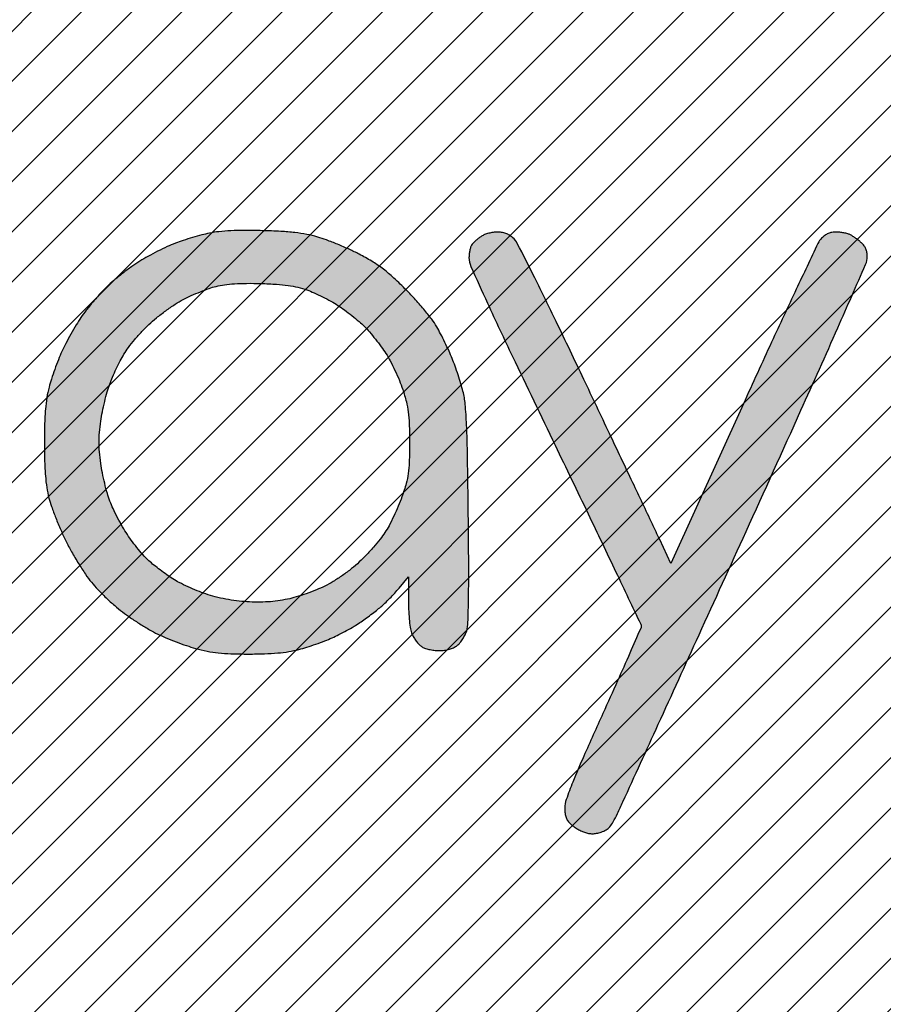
# Model space of a CAD drawing. Header units: inches. Extents: x -2078 to 109126, y -964 to 6385.
# Tile 25 of 256: x -2051 to -2042, y 1641 to 1651. Entities that reach past the tile are written whole.
import ezdxf

# ---------------------------------------------------------------- set-up
doc = ezdxf.new("R2010")
doc.units = ezdxf.units.IN
doc.header["$MEASUREMENT"] = 0
doc.layers.add('A-HATCH', color=9, linetype='Continuous')

# ---------------------------------------------------------------- blocks, each defined once
blk = doc.blocks.new('Jay Cad Logo - CAD Format')
at = {"true_color": 0x231f1f}
h = blk.add_hatch(color=250, dxfattribs=at)
h.dxf.hatch_style = 1
h.paths.add_polyline_path([(46.768, -62.638, 0.000695), (46.732, -59.39, 0.003678), (46.698, -57.614, 0.002801), (46.659, -56.443, 0.109539), (46.594, -56.193, 0.06673), (46.527, -56.097, 0.072009), (46.322, -55.928, 0.062165), (46.187, -55.867, 0.026369), (45.956, -55.81, 0.015533), (45.825, -55.789, 0.032046), (45.721, -55.783, 0.057895), (45.612, -55.795, 0.047113), (45.354, -55.882, 0.031669), (45.237, -55.944, 0.05793), (45.113, -56.041, 0.062961), (44.933, -56.262, 0.055145), (44.878, -56.379, 0.074985), (44.832, -56.624, 0.003282), (44.804, -57.545, 0.004208), (44.787, -58.725, 0.001524), (44.782, -60.465), (44.782, -64.276), (44.351, -63.792, 0.017544), (44.148, -63.58, 0.01051), (43.893, -63.342, 0.010517), (43.63, -63.116, 0.01797), (43.399, -62.94, 0.009375), (43.169, -62.783, 0.006825), (42.907, -62.616, 0.006872), (42.654, -62.466, 0.01506), (42.454, -62.358, 0.015315), (42.251, -62.264, 0.007225), (41.985, -62.155, 0.007243), (41.698, -62.047, 0.010083), (41.44, -61.96, 0.023254), (41.108, -61.872, 0.01797), (40.738, -61.807, 0.015248), (40.308, -61.76, 0.008793), (39.788, -61.728, 0.00807), (39.234, -61.712, 0.016707), (38.801, -61.722, 0.019473), (38.415, -61.759, 0.016567), (38.011, -61.826, 0.014072), (37.693, -61.9, 0.008977), (37.327, -62.003, 0.009019), (36.971, -62.117, 0.016589), (36.686, -62.224, 0.018023), (36.412, -62.35, 0.010108), (36.089, -62.521, 0.010158), (35.767, -62.709, 0.016329), (35.501, -62.883, 0.017268), (35.244, -63.077, 0.009582), (34.942, -63.332, 0.009556), (34.645, -63.603, 0.015181), (34.402, -63.847, 0.01564), (34.176, -64.104, 0.010049), (33.927, -64.419, 0.00994), (33.698, -64.734, 0.018291), (33.525, -65.003, 0.016855), (33.372, -65.281, 0.009443), (33.205, -65.626, 0.009552), (33.048, -65.986, 0.015347), (32.931, -66.296, 0.012457), (32.832, -66.608, 0.008126), (32.733, -66.974, 0.008174), (32.648, -67.333, 0.015435), (32.593, -67.626, 0.020316), (32.556, -67.949, 0.010418), (32.534, -68.354, 0.009956), (32.529, -68.797, 0.010308), (32.542, -69.234, 0.011133), (32.574, -69.678, 0.011698), (32.625, -70.114, 0.012432), (32.691, -70.511, 0.021585), (32.769, -70.837, 0.014795), (32.859, -71.12, 0.008741), (32.981, -71.453, 0.008742), (33.116, -71.782, 0.014813), (33.241, -72.051, 0.008236), (33.373, -72.304, 0.006056), (33.528, -72.58, 0.006121), (33.68, -72.837, 0.01354), (33.804, -73.029, 0.01334), (33.934, -73.209, 0.006858), (34.107, -73.427, 0.006829), (34.291, -73.647, 0.010237), (34.457, -73.834, 0.017279), (34.641, -74.018, 0.009452), (34.878, -74.231, 0.00941), (35.127, -74.439, 0.01479), (35.349, -74.606, 0.01121), (35.581, -74.763, 0.007125), (35.861, -74.938, 0.006984), (36.135, -75.098, 0.012833), (36.367, -75.222, 0.011286), (36.6, -75.333, 0.006818), (36.882, -75.453, 0.006827), (37.164, -75.566, 0.011891), (37.402, -75.65, 0.021136), (37.662, -75.723, 0.008629), (38.019, -75.802, 0.008565), (38.408, -75.873, 0.010817), (38.769, -75.925, 0.011436), (39.219, -75.969, 0.017656), (39.61, -75.984, 0.017728), (40, -75.972, 0.011646), (40.447, -75.932, 0.011068), (40.809, -75.882, 0.008142), (41.209, -75.812, 0.008226), (41.585, -75.733, 0.018104), (41.869, -75.658, 0.017211), (42.138, -75.566, 0.009027), (42.467, -75.434, 0.008986), (42.801, -75.285, 0.013617), (43.084, -75.144, 0.013856), (43.363, -74.985, 0.008407), (43.685, -74.781, 0.008419), (43.998, -74.569, 0.014667), (44.249, -74.381, 0.019903), (44.489, -74.174, 0.010909), (44.766, -73.903, 0.010858), (45.036, -73.615, 0.017015), (45.254, -73.355, 0.016813), (45.457, -73.077, 0.009948), (45.681, -72.733, 0.009947), (45.892, -72.379, 0.016815), (46.052, -72.074, 0.011338), (46.188, -71.776, 0.008644), (46.324, -71.442, 0.008735), (46.44, -71.126, 0.020189), (46.514, -70.883, 0.014176), (46.571, -70.635, 0.006056), (46.633, -70.301, 0.005989), (46.692, -69.943, 0.007835), (46.736, -69.614, 0.025976), (46.776, -69.012, 0.002407), (46.79, -67.518, 0.002514), (46.789, -65.469, 0.000976)])
h.paths.add_polyline_path([(44.016, -65.823, -0.030986), (44.161, -66.061, -0.015418), (44.276, -66.298, -0.008664), (44.402, -66.593, -0.008582), (44.519, -66.894, -0.013862), (44.607, -67.155, -0.020272), (44.679, -67.432, -0.010451), (44.748, -67.783, -0.010371), (44.805, -68.148, -0.01544), (44.838, -68.469, -0.014732), (44.853, -68.845, -0.018347), (44.845, -69.194, -0.018341), (44.81, -69.542, -0.01472), (44.749, -69.913, -0.019458), (44.67, -70.248, -0.013592), (44.555, -70.62, -0.01344), (44.421, -70.985, -0.018482), (44.279, -71.306, -0.020274), (44.115, -71.609, -0.013925), (43.907, -71.94, -0.014001), (43.683, -72.254, -0.022356), (43.473, -72.508, -0.022165), (43.247, -72.737, -0.013065), (42.958, -72.99, -0.013057), (42.656, -73.229, -0.021732), (42.388, -73.411, -0.016745), (42.112, -73.57, -0.010952), (41.785, -73.734, -0.011129), (41.457, -73.882, -0.020886), (41.187, -73.983, -0.020544), (40.846, -74.079, -0.026408), (40.525, -74.138, -0.02204), (40.158, -74.169, -0.009292), (39.664, -74.18, -0.009272), (39.17, -74.172, -0.021684), (38.802, -74.144, -0.025958), (38.481, -74.088, -0.020572), (38.141, -73.995, -0.017935), (37.875, -73.9, -0.010505), (37.563, -73.769, -0.010498), (37.257, -73.624, -0.017537), (37.006, -73.488, -0.02213), (36.761, -73.328, -0.011669), (36.468, -73.108, -0.011474), (36.181, -72.871, -0.017345), (35.942, -72.649, -0.020507), (35.697, -72.384, -0.018465), (35.466, -72.092, -0.018378), (35.256, -71.782, -0.019839), (35.075, -71.464, -0.013392), (34.932, -71.169, -0.00959), (34.787, -70.834, -0.009759), (34.661, -70.507, -0.020567), (34.58, -70.249, -0.024089), (34.514, -69.953, -0.016867), (34.468, -69.614, -0.015108), (34.441, -69.234, -0.011045), (34.432, -68.811, -0.011403), (34.443, -68.397, -0.013866), (34.472, -68.01, -0.015171), (34.519, -67.664, -0.024336), (34.582, -67.372, -0.020693), (34.662, -67.115, -0.009967), (34.786, -66.792, -0.009814), (34.927, -66.46, -0.013869), (35.068, -66.17, -0.020393), (35.261, -65.832, -0.024465), (35.471, -65.532, -0.023067), (35.72, -65.239, -0.0151), (36.031, -64.925, -0.016246), (36.331, -64.659, -0.015751), (36.649, -64.41, -0.016448), (36.965, -64.194, -0.02487), (37.254, -64.03, -0.014088), (37.518, -63.906, -0.010263), (37.818, -63.783, -0.010404), (38.107, -63.678, -0.022414), (38.334, -63.612, -0.025542), (38.576, -63.567, -0.009939), (38.913, -63.527, -0.009806), (39.28, -63.499, -0.012004), (39.625, -63.488, -0.013208), (39.98, -63.494, -0.012004), (40.346, -63.519, -0.012473), (40.681, -63.559, -0.026737), (40.936, -63.609, -0.020186), (41.174, -63.68, -0.009319), (41.477, -63.79, -0.009212), (41.793, -63.918, -0.012637), (42.071, -64.045, -0.021797), (42.395, -64.222, -0.023914), (42.694, -64.421, -0.022417), (42.987, -64.659, -0.015421), (43.298, -64.953, -0.016755), (43.548, -65.222, -0.013408), (43.798, -65.527, -0.013681)], flags=16)
h.paths.add_polyline_path([(31.371, -69.154, 0.007291), (31.342, -68.065, 0.014644), (31.294, -67.401, 0.042529), (31.21, -66.949, 0.01642), (31.128, -66.688, 0.007373), (31.004, -66.35, 0.007286), (30.863, -65.996, 0.009838), (30.724, -65.681, 0.016752), (30.563, -65.361, 0.0102), (30.353, -64.995, 0.010218), (30.129, -64.64, 0.017768), (29.927, -64.356, 0.012685), (29.721, -64.1, 0.009889), (29.484, -63.832, 0.010021), (29.254, -63.592, 0.023849), (29.071, -63.425, 0.008396), (28.886, -63.278, 0.004471), (28.658, -63.104, 0.004557), (28.416, -62.927, 0.007067), (28.207, -62.782, 0.021007), (27.978, -62.642, 0.010253), (27.677, -62.481, 0.010188), (27.355, -62.327, 0.014519), (27.064, -62.204, 0.012886), (26.761, -62.096, 0.00834), (26.405, -61.985, 0.008333), (26.054, -61.889, 0.015579), (25.766, -61.824, 0.020331), (25.463, -61.779, 0.00899), (25.059, -61.742, 0.008882), (24.629, -61.719, 0.011821), (24.238, -61.714, 0.006111), (23.864, -61.723, 0.005891), (23.484, -61.741, 0.00582), (23.151, -61.764, 0.029906), (22.855, -61.805, 0.007511), (22.519, -61.88, 0.005247), (22.273, -61.94, 0.0075), (22.057, -62, 0.015809), (21.833, -62.072, 0.008464), (21.563, -62.175, 0.008493), (21.288, -62.29, 0.013125), (21.056, -62.4, 0.008719), (20.832, -62.517, 0.006003), (20.583, -62.658, 0.006052), (20.346, -62.799, 0.012266), (20.163, -62.917, 0.015349), (19.985, -63.047, 0.007048), (19.761, -63.226, 0.006974), (19.53, -63.421, 0.009567), (19.328, -63.604, 0.015578), (19.128, -63.804, 0.009096), (18.899, -64.057, 0.00909), (18.68, -64.318, 0.015206), (18.506, -64.546, 0.015027), (18.343, -64.788, 0.008257), (18.159, -65.094, 0.008225), (17.981, -65.411, 0.013016), (17.841, -65.688, 0.014344), (17.714, -65.977, 0.008404), (17.578, -66.33, 0.0084), (17.453, -66.687, 0.014129), (17.362, -66.992, 0.018937), (17.272, -67.389, 0.022169), (17.218, -67.771, 0.017534), (17.19, -68.223, 0.006733), (17.181, -68.855, 0.006773), (17.19, -69.478, 0.017016), (17.218, -69.933, 0.021367), (17.271, -70.319, 0.019053), (17.359, -70.714, 0.020793), (17.458, -71.035, 0.009346), (17.613, -71.448, 0.009234), (17.793, -71.878, 0.012421), (17.972, -72.261, 0.013478), (18.211, -72.707, 0.020496), (18.444, -73.079, 0.021327), (18.699, -73.42, 0.016489), (19.004, -73.769, 0.012316), (19.267, -74.037, 0.00974), (19.564, -74.315, 0.009847), (19.85, -74.561, 0.023998), (20.072, -74.728, 0.010596), (20.292, -74.87, 0.005975), (20.564, -75.034, 0.005963), (20.842, -75.192, 0.009718), (21.082, -75.319, 0.017297), (21.334, -75.436, 0.009407), (21.652, -75.562, 0.009363), (21.98, -75.678, 0.014655), (22.267, -75.765, 0.020095), (22.643, -75.851, 0.021571), (23.016, -75.904, 0.017241), (23.457, -75.932, 0.007133), (24.055, -75.94, 0.007133), (24.653, -75.932, 0.017241), (25.094, -75.904, 0.021571), (25.467, -75.851, 0.020107), (25.844, -75.765, 0.014458), (26.13, -75.679, 0.009251), (26.458, -75.562, 0.009294), (26.776, -75.437, 0.017112), (27.028, -75.321, 0.012525), (27.272, -75.191, 0.006956), (27.557, -75.024, 0.007136), (27.848, -74.843, 0.011439), (28.086, -74.682, 0.018466), (28.316, -74.506, 0.010769), (28.58, -74.278, 0.010758), (28.834, -74.039, 0.017872), (29.036, -73.825), (29.467, -73.337), (29.468, -74.242, 0.009584), (29.476, -74.615, 0.012704), (29.498, -74.953, 0.012176), (29.53, -75.23, 0.072213), (29.57, -75.37, 0.055462), (29.628, -75.466, 0.063358), (29.808, -75.65, 0.04787), (29.905, -75.712, 0.046251), (30.019, -75.758, 0.022221), (30.172, -75.797, 0.02182), (30.337, -75.824, 0.029065), (30.489, -75.832, 0.03537), (30.682, -75.819, 0.071508), (30.829, -75.776, 0.064888), (30.966, -75.691, 0.024815), (31.133, -75.539), (31.426, -75.246), (31.394, -71.373, 0.001055)])
h.paths.add_polyline_path([(19.161, -69.976, -0.020188), (19.113, -69.602, -0.010884), (19.082, -69.136, -0.010279), (19.072, -68.681, -0.01713), (19.084, -68.298, -0.019284), (19.12, -67.949, -0.019027), (19.183, -67.606, -0.018059), (19.257, -67.322, -0.010679), (19.365, -66.988, -0.010678), (19.486, -66.66, -0.018005), (19.604, -66.391, -0.015453), (19.737, -66.136, -0.0102), (19.904, -65.852, -0.010334), (20.078, -65.581, -0.019648), (20.231, -65.372, -0.021468), (20.4, -65.177, -0.011306), (20.625, -64.949, -0.011226), (20.867, -64.725, -0.016979), (21.088, -64.543, -0.014192), (21.317, -64.377, -0.010203), (21.58, -64.205, -0.010362), (21.838, -64.051, -0.021923), (22.045, -63.945, -0.01296), (22.249, -63.858, -0.007734), (22.496, -63.765, -0.00774), (22.745, -63.679, -0.01328), (22.955, -63.617, -0.029144), (23.189, -63.569, -0.011064), (23.52, -63.527, -0.010911), (23.882, -63.498, -0.013107), (24.224, -63.488, -0.01373), (24.572, -63.495, -0.010474), (24.951, -63.522, -0.010614), (25.305, -63.562, -0.024466), (25.57, -63.611, -0.0222), (25.817, -63.681, -0.011751), (26.121, -63.79, -0.011575), (26.424, -63.915, -0.017508), (26.683, -64.04, -0.020574), (26.939, -64.188, -0.01176), (27.237, -64.387, -0.011662), (27.527, -64.601, -0.01895), (27.762, -64.798, -0.01724), (27.979, -65.009, -0.011436), (28.214, -65.264, -0.011518), (28.431, -65.524, -0.021919), (28.591, -65.743, -0.022165), (28.733, -65.978, -0.011151), (28.892, -66.287, -0.011007), (29.042, -66.612, -0.016033), (29.159, -66.907, -0.017193), (29.282, -67.291, -0.025052), (29.362, -67.637, -0.022155), (29.413, -68.02, -0.010093), (29.447, -68.523, -0.009416), (29.461, -69.01, -0.018164), (29.451, -69.4, -0.020829), (29.414, -69.75, -0.018203), (29.347, -70.113, -0.021214), (29.268, -70.41, -0.011384), (29.146, -70.77, -0.011315), (29.004, -71.133, -0.01738), (28.864, -71.439, -0.019617), (28.678, -71.777, -0.021091), (28.47, -72.091, -0.020644), (28.232, -72.393, -0.017257), (27.956, -72.693, -0.016727), (27.647, -72.986, -0.024651), (27.354, -73.221, -0.024841), (27.042, -73.424, -0.017358), (26.672, -73.622, -0.016645), (26.353, -73.767, -0.011448), (25.982, -73.91, -0.011551), (25.618, -74.032, -0.022971), (25.324, -74.108, -0.017791), (24.998, -74.165, -0.01783), (24.669, -74.198, -0.017301), (24.329, -74.209, -0.014735), (23.97, -74.197, -0.015696), (23.655, -74.167, -0.010904), (23.301, -74.114, -0.01101), (22.963, -74.049, -0.022223), (22.7, -73.979, -0.020265), (22.45, -73.89, -0.011238), (22.153, -73.762, -0.011193), (21.857, -73.619, -0.017702), (21.611, -73.482, -0.019756), (21.37, -73.323, -0.011134), (21.091, -73.113, -0.0111), (20.818, -72.888, -0.017837), (20.597, -72.683, -0.016207), (20.394, -72.468, -0.011148), (20.179, -72.213, -0.01132), (19.982, -71.956, -0.022549), (19.84, -71.744, -0.018536), (19.717, -71.521, -0.009404), (19.578, -71.233, -0.009329), (19.445, -70.929, -0.013743), (19.341, -70.658, -0.019816), (19.234, -70.313, -0.022841)], flags=16)
h.paths.add_polyline_path([(-8.431, -62.611, -0.103461), (-8.486, -62.874, -0.000711), (-9.419, -64.997, -0.0022), (-10.656, -67.77, -0.000724), (-12.5, -71.839, -0.000088), (-14.075, -75.3, -0.000134), (-15.446, -78.309, -0.000045), (-16.631, -80.907, -0.00373), (-16.816, -81.304, -0.019268), (-17.012, -81.663, -0.128725), (-17.196, -81.85, -0.055034), (-17.361, -81.925, -0.032918), (-17.534, -81.969, -0.095311), (-17.783, -81.968, -0.061467), (-18.026, -81.889, -0.02227), (-18.173, -81.81, -0.019766), (-18.296, -81.73, -0.034363), (-18.389, -81.653, -0.052777), (-18.48, -81.548, -0.064282), (-18.54, -81.433, -0.056718), (-18.573, -81.295, -0.030606), (-18.583, -81.12, -0.084746), (-18.534, -80.832, -0.011168), (-18.315, -80.249, -0.008501), (-17.945, -79.375, -0.002054), (-17.303, -77.942, 0.001066), (-16.812, -76.85, 0.001704), (-16.398, -75.917, 0.000305), (-16.036, -75.091, 0.095633), (-16.02, -75.021, 0.119181), (-16.035, -74.95, 0.000084), (-16.867, -73.197, 0.000983), (-17.8, -71.244, 0.000601), (-18.908, -68.942, -0.000933), (-20.34, -65.962, -0.003959), (-21.174, -64.181, -0.002828), (-21.735, -62.94, -0.105112), (-21.798, -62.642, -0.030067), (-21.79, -62.512, -0.028422), (-21.767, -62.382, -0.045815), (-21.709, -62.21, -0.026148), (-21.556, -62.065, -0.024087), (-21.389, -61.936, -0.060184), (-21.275, -61.875, -0.049669), (-21.028, -61.806, -0.07984), (-20.74, -61.796, -0.056942), (-20.564, -61.837, -0.046837), (-20.436, -61.897, -0.047889), (-20.323, -61.979, -0.094509), (-20.176, -62.169, -0.001686), (-19.593, -63.324, -0.003685), (-18.872, -64.792, -0.00164), (-17.941, -66.738, -0.000063), (-17.089, -68.537, -0.000083), (-16.301, -70.2, -0.000061), (-15.645, -71.587, -0.000772), (-15.398, -72.11), (-15.021, -72.914), (-12.59, -67.555, -0.001497), (-11.644, -65.486, -0.002334), (-10.815, -63.71, -0.00065), (-10.085, -62.169, -0.080794), (-9.963, -61.992, -0.059489), (-9.829, -61.883, -0.094102), (-9.616, -61.801, -0.044292), (-9.474, -61.789, -0.027728), (-9.349, -61.796, -0.021466), (-9.213, -61.817, -0.03581), (-9.011, -61.872, -0.033366), (-8.73, -62.062, -0.022377), (-8.618, -62.156, -0.153306), (-8.45, -62.446, -0.05528)])
h.paths.add_polyline_path([(-21.848, -69.328, 0.006727), (-21.88, -68.25, 0.011414), (-21.925, -67.563, 0.040956), (-22, -67.13, 0.010654), (-22.07, -66.883, 0.005919), (-22.164, -66.585, 0.005902), (-22.267, -66.286, 0.009483), (-22.362, -66.034, 0.011211), (-22.469, -65.784, 0.006673), (-22.606, -65.491, 0.006676), (-22.751, -65.202, 0.011454), (-22.881, -64.966, 0.03184), (-23.047, -64.717, 0.010986), (-23.316, -64.38, 0.010864), (-23.631, -64.019, 0.012392), (-23.947, -63.689, 0.010705), (-24.37, -63.287, 0.023162), (-24.716, -63, 0.025799), (-25.062, -62.766, 0.017012), (-25.482, -62.531, 0.012296), (-25.82, -62.367, 0.008787), (-26.207, -62.2, 0.00888), (-26.581, -62.053, 0.018738), (-26.877, -61.956, 0.021996), (-27.246, -61.867, 0.019412), (-27.638, -61.806, 0.015352), (-28.109, -61.767, 0.006739), (-28.735, -61.742, 0.006761), (-29.314, -61.734, 0.011624), (-29.796, -61.746, 0.013922), (-30.194, -61.776, 0.026363), (-30.512, -61.825, 0.013204), (-30.765, -61.886, 0.007095), (-31.074, -61.973, 0.00706), (-31.387, -62.071, 0.010988), (-31.653, -62.165, 0.016876), (-31.923, -62.278, 0.00905), (-32.247, -62.433, 0.009045), (-32.574, -62.605, 0.013979), (-32.849, -62.766, 0.016436), (-33.117, -62.945, 0.009864), (-33.424, -63.175, 0.009873), (-33.72, -63.415, 0.016943), (-33.956, -63.629, 0.015382), (-34.174, -63.854, 0.009593), (-34.417, -64.131, 0.009623), (-34.646, -64.413, 0.017196), (-34.822, -64.655, 0.013137), (-34.981, -64.905, 0.007642), (-35.16, -65.213, 0.007638), (-35.33, -65.527, 0.01278), (-35.462, -65.797, 0.012728), (-35.579, -66.071, 0.007964), (-35.702, -66.397, 0.007992), (-35.813, -66.722, 0.014404), (-35.893, -66.992, 0.024114), (-35.967, -67.344, 0.019236), (-36.015, -67.73, 0.014725), (-36.04, -68.207, 0.006107), (-36.048, -68.853, 0.006221), (-36.04, -69.491, 0.01413), (-36.015, -69.972, 0.018191), (-35.968, -70.364, 0.024214), (-35.896, -70.714, 0.022275), (-35.809, -71, 0.009092), (-35.667, -71.381, 0.008976), (-35.498, -71.785, 0.011324), (-35.328, -72.152, 0.014012), (-35.136, -72.516, 0.01021), (-34.903, -72.91, 0.010328), (-34.667, -73.274, 0.022249), (-34.467, -73.542, 0.019305), (-34.254, -73.783, 0.010947), (-33.98, -74.058, 0.010918), (-33.69, -74.324, 0.017642), (-33.432, -74.536, 0.013856), (-33.162, -74.73, 0.008955), (-32.838, -74.941, 0.008932), (-32.517, -75.134, 0.01665), (-32.247, -75.278, 0.015261), (-31.971, -75.403, 0.008519), (-31.632, -75.538, 0.008639), (-31.28, -75.665, 0.013862), (-30.977, -75.759, 0.018272), (-30.585, -75.853, 0.023106), (-30.215, -75.91, 0.018852), (-29.788, -75.939, 0.007514), (-29.2, -75.949, 0.007864), (-28.656, -75.941, 0.014923), (-28.217, -75.914, 0.018045), (-27.846, -75.867, 0.023049), (-27.509, -75.796, 0.012577), (-27.244, -75.72, 0.007781), (-26.937, -75.618, 0.007803), (-26.636, -75.508, 0.013905), (-26.393, -75.406, 0.012042), (-26.163, -75.296, 0.007966), (-25.903, -75.159, 0.007984), (-25.656, -75.018, 0.015332), (-25.462, -74.895, 0.006967), (-25.285, -74.771, 0.004876), (-25.087, -74.625, 0.004868), (-24.902, -74.484, 0.010085), (-24.759, -74.368, 0.015983), (-24.623, -74.245, 0.007754), (-24.457, -74.079, 0.007681), (-24.289, -73.902, 0.010973), (-24.146, -73.739), (-23.829, -73.361), (-23.829, -74.176, 0.010876), (-23.821, -74.535, 0.015884), (-23.797, -74.849, 0.01773), (-23.76, -75.106, 0.054512), (-23.711, -75.274, 0.046143), (-23.63, -75.426, 0.047312), (-23.48, -75.621, 0.052471), (-23.396, -75.695, 0.065258), (-23.291, -75.749, 0.03012), (-23.143, -75.793, 0.028443), (-22.975, -75.823, 0.050847), (-22.679, -75.827, 0.056391), (-22.455, -75.79, 0.045951), (-22.315, -75.736, 0.05178), (-22.192, -75.659, 0.053668), (-22.101, -75.569, 0.029552), (-22.008, -75.443, 0.029118), (-21.929, -75.302, 0.041049), (-21.876, -75.167, 0.065145), (-21.832, -74.892, 0.004189), (-21.813, -74.075, 0.004728), (-21.808, -72.932, 0.001581), (-21.821, -71.26, 0.00133)])
h.paths.add_polyline_path([(-24.481, -71.642, -0.024151), (-24.621, -71.876, -0.022175), (-24.781, -72.095, -0.010669), (-25.004, -72.362, -0.010522), (-25.249, -72.631, -0.014819), (-25.479, -72.86, -0.020418), (-25.738, -73.083, -0.015032), (-26.042, -73.309, -0.01517), (-26.354, -73.513, -0.023068), (-26.638, -73.67, -0.018634), (-26.92, -73.796, -0.011567), (-27.26, -73.924, -0.011601), (-27.602, -74.035, -0.020469), (-27.889, -74.108, -0.017876), (-28.216, -74.165, -0.017759), (-28.547, -74.198, -0.017185), (-28.889, -74.209, -0.014494), (-29.252, -74.197, -0.017106), (-29.599, -74.164, -0.0148), (-29.959, -74.107, -0.01504), (-30.312, -74.028, -0.018811), (-30.633, -73.934, -0.015732), (-30.916, -73.828, -0.011128), (-31.228, -73.693, -0.011252), (-31.52, -73.551, -0.023188), (-31.74, -73.424, -0.011526), (-31.939, -73.29, -0.007593), (-32.162, -73.128, -0.007652), (-32.374, -72.963, -0.014633), (-32.538, -72.823, -0.026204), (-32.696, -72.664, -0.011123), (-32.892, -72.436, -0.01094), (-33.091, -72.182, -0.014087), (-33.262, -71.94, -0.015661), (-33.423, -71.681, -0.010404), (-33.591, -71.375, -0.010505), (-33.743, -71.07, -0.020114), (-33.849, -70.818, -0.020402), (-33.936, -70.557, -0.010169), (-34.025, -70.22, -0.010077), (-34.103, -69.866, -0.014616), (-34.156, -69.551, -0.012942), (-34.201, -69.162, -0.022189), (-34.215, -68.836, -0.022405), (-34.2, -68.512, -0.013504), (-34.154, -68.13, -0.013332), (-34.101, -67.822, -0.009216), (-34.025, -67.477, -0.009339), (-33.939, -67.148, -0.018879), (-33.858, -66.893, -0.014935), (-33.763, -66.654, -0.008998), (-33.637, -66.376, -0.00901), (-33.501, -66.105, -0.015562), (-33.378, -65.884, -0.026877), (-33.23, -65.666, -0.012319), (-33.015, -65.397, -0.012161), (-32.774, -65.124, -0.01643), (-32.542, -64.89, -0.019749), (-32.287, -64.667, -0.012693), (-31.976, -64.429, -0.012758), (-31.659, -64.211, -0.023296), (-31.387, -64.052, -0.014665), (-31.12, -63.921, -0.01066), (-30.815, -63.791, -0.010783), (-30.521, -63.68, -0.023095), (-30.288, -63.61, -0.028347), (-30.005, -63.555, -0.017668), (-29.668, -63.522, -0.014692), (-29.265, -63.509, -0.008351), (-28.778, -63.515, -0.008279), (-28.256, -63.539, -0.019213), (-27.867, -63.578, -0.024299), (-27.544, -63.64, -0.025956), (-27.236, -63.731, -0.019587), (-26.998, -63.827, -0.010853), (-26.714, -63.96, -0.010811), (-26.432, -64.108, -0.017132), (-26.198, -64.248, -0.015061), (-25.975, -64.402, -0.00974), (-25.726, -64.593, -0.009828), (-25.489, -64.789, -0.018262), (-25.307, -64.959, -0.018591), (-25.137, -65.142, -0.009808), (-24.938, -65.382, -0.009718), (-24.745, -65.635, -0.014791), (-24.588, -65.863, -0.022215), (-24.442, -66.112, -0.011756), (-24.282, -66.433, -0.011676), (-24.134, -66.77, -0.017687), (-24.023, -67.07, -0.016505), (-23.9, -67.485, -0.031908), (-23.835, -67.824, -0.02496), (-23.804, -68.22, -0.006624), (-23.795, -68.853, -0.006343), (-23.803, -69.51, -0.028415), (-23.835, -69.894, -0.035791), (-23.906, -70.228, -0.014273), (-24.049, -70.676, -0.015301), (-24.17, -70.987, -0.011134), (-24.322, -71.326, -0.011268)], flags=16)
at = {"color": 7, "linetype": 'ByBlock'}
for points in [[(-28.735, -61.742, 0.006761), (-29.314, -61.734, 0.011624), (-29.796, -61.746, 0.013923), (-30.194, -61.776, 0.026362), (-30.512, -61.825, 0.013205), (-30.765, -61.886, 0.007095), (-31.074, -61.973, 0.00706), (-31.387, -62.071, 0.010988), (-31.653, -62.165, 0.016877), (-31.923, -62.278, 0.009072), (-32.248, -62.434, 0.009024), (-32.574, -62.605, 0.013981), (-32.849, -62.766, 0.016433), (-33.117, -62.945, 0.009865), (-33.424, -63.175, 0.009874), (-33.72, -63.415, 0.016942), (-33.956, -63.629, 0.015384), (-34.174, -63.854, 0.009592), (-34.417, -64.131, 0.009623), (-34.646, -64.413, 0.017197), (-34.822, -64.655, 0.013137), (-34.981, -64.905, 0.007642), (-35.16, -65.213, 0.007637), (-35.33, -65.527, 0.012781), (-35.462, -65.797, 0.012728), (-35.579, -66.071, 0.007964), (-35.702, -66.397, 0.007991), (-35.813, -66.722, 0.014406), (-35.893, -66.992, 0.024115), (-35.967, -67.344, 0.019235), (-36.015, -67.73, 0.014726), (-36.04, -68.207, 0.006107), (-36.048, -68.853, 0.006221), (-36.04, -69.491, 0.014131), (-36.015, -69.972, 0.01819), (-35.968, -70.364, 0.024215), (-35.896, -70.714, 0.022277), (-35.809, -71, 0.009091), (-35.667, -71.381, 0.008974), (-35.498, -71.785, 0.011328), (-35.328, -72.152, 0.014013), (-35.136, -72.516, 0.010209), (-34.903, -72.91, 0.010328), (-34.667, -73.274, 0.022249), (-34.467, -73.542, 0.019305), (-34.254, -73.783, 0.010947), (-33.98, -74.058, 0.010918), (-33.69, -74.324, 0.017651), (-33.432, -74.536, 0.013849), (-33.162, -74.73, 0.008921), (-32.84, -74.94, 0.008967), (-32.517, -75.134, 0.01665), (-32.247, -75.278, 0.01526), (-31.971, -75.403, 0.008591), (-31.629, -75.54, 0.008568), (-31.279, -75.665, 0.013861), (-30.977, -75.759, 0.018272), (-30.585, -75.853, 0.023106), (-30.215, -75.91, 0.018852), (-29.788, -75.939, 0.007511), (-29.201, -75.949, 0.007867), (-28.656, -75.941, 0.014923), (-28.217, -75.914, 0.018042), (-27.846, -75.867, 0.023052), (-27.509, -75.796, 0.012577), (-27.244, -75.72, 0.007781), (-26.937, -75.618, 0.007803), (-26.636, -75.508, 0.013904), (-26.393, -75.406, 0.012041), (-26.163, -75.296, 0.00795), (-25.904, -75.159, 0.008002), (-25.656, -75.018, 0.015332), (-25.462, -74.895, 0.006967), (-25.285, -74.771, 0.004851), (-25.088, -74.626, 0.004894), (-24.902, -74.484, 0.010088), (-24.759, -74.368, 0.015982), (-24.623, -74.245, 0.007754), (-24.457, -74.079, 0.007681), (-24.289, -73.902, 0.010974), (-24.146, -73.739), (-23.829, -73.361), (-23.829, -74.176, 0.010875), (-23.821, -74.535, 0.015884), (-23.797, -74.849, 0.017732), (-23.76, -75.106, 0.054511), (-23.711, -75.274, 0.035569), (-23.651, -75.392, 0.026273), (-23.569, -75.514, 0.026774), (-23.48, -75.621, 0.052461), (-23.396, -75.694, 0.065268), (-23.291, -75.749, 0.030136), (-23.143, -75.793, 0.028431), (-22.975, -75.823, 0.029034), (-22.806, -75.832, 0.027904), (-22.618, -75.822, 0.041103), (-22.455, -75.79, 0.045951), (-22.315, -75.736, 0.05178), (-22.192, -75.659, 0.053668), (-22.101, -75.569, 0.029552), (-22.008, -75.443, 0.029118), (-21.929, -75.302, 0.041049), (-21.876, -75.167, 0.065145), (-21.832, -74.892, 0.004189), (-21.813, -74.075, 0.004728), (-21.808, -72.931, 0.001582), (-21.821, -71.259, 0.00133), (-21.848, -69.328, 0.006727), (-21.88, -68.25, 0.011413), (-21.925, -67.563, 0.040956), (-22, -67.13, 0.010654), (-22.07, -66.883, 0.005919), (-22.164, -66.585, 0.0059), (-22.267, -66.286, 0.009487), (-22.362, -66.034, 0.011212), (-22.469, -65.784, 0.006672), (-22.606, -65.491, 0.006676), (-22.751, -65.202, 0.011454), (-22.881, -64.966, 0.031841), (-23.047, -64.717, 0.010986), (-23.316, -64.38, 0.010865), (-23.631, -64.019, 0.012391), (-23.947, -63.689, 0.010705), (-24.37, -63.287, 0.023163), (-24.716, -63, 0.025798), (-25.062, -62.766, 0.017013), (-25.482, -62.531, 0.012295), (-25.82, -62.367, 0.008787), (-26.207, -62.2, 0.00888), (-26.581, -62.053, 0.018745), (-26.877, -61.956, 0.021991), (-27.246, -61.867, 0.019412), (-27.638, -61.806, 0.01535), (-28.109, -61.767, 0.006739)], [(-20.853, -61.789, 0.037449), (-20.989, -61.799, 0.027519), (-21.137, -61.83, 0.028038), (-21.275, -61.875, 0.053936), (-21.378, -61.928, 0.016991), (-21.465, -61.991, 0.013326), (-21.556, -62.065, 0.013533), (-21.637, -62.138, 0.031931), (-21.692, -62.198, 0.082145), (-21.733, -62.27, 0.029632), (-21.767, -62.382, 0.028438), (-21.79, -62.512, 0.030069), (-21.798, -62.642, 0.105109), (-21.735, -62.94, 0.002811), (-21.177, -64.174, 0.003976), (-20.339, -65.962, 0.000933), (-18.908, -68.942, -0.000601), (-17.8, -71.244, -0.000983), (-16.867, -73.197, -0.000084), (-16.035, -74.95, -0.119183), (-16.02, -75.021, -0.095634), (-16.036, -75.091, -0.000305), (-16.398, -75.917, -0.001705), (-16.812, -76.851, -0.001065), (-17.303, -77.942, 0.002054), (-17.945, -79.375, 0.0085), (-18.314, -80.249, 0.011169), (-18.534, -80.832, 0.084746), (-18.583, -81.12, 0.030605), (-18.573, -81.295, 0.056736), (-18.54, -81.433, 0.064261), (-18.48, -81.548, 0.052757), (-18.389, -81.653, 0.034378), (-18.296, -81.73, 0.019766), (-18.173, -81.81, 0.019682), (-18.044, -81.88, 0.030894), (-17.927, -81.929, 0.035628), (-17.783, -81.968, 0.050226), (-17.652, -81.98, 0.048199), (-17.516, -81.966, 0.029601), (-17.361, -81.925, 0.055036), (-17.196, -81.85, 0.078026), (-17.073, -81.747, 0.054662), (-16.959, -81.584, 0.014825), (-16.816, -81.304, 0.00373), (-16.631, -80.907, 0.000045), (-15.445, -78.308, 0.000134), (-14.077, -75.304, 0.000088), (-12.499, -71.839, 0.000724), (-10.656, -67.77, 0.0022), (-9.419, -64.997, 0.000711), (-8.486, -62.874, 0.103461), (-8.431, -62.611, 0.045005), (-8.444, -62.476, 0.053512), (-8.48, -62.354, 0.055389), (-8.539, -62.246, 0.054294), (-8.622, -62.153, 0.017349), (-8.708, -62.079, 0.012021), (-8.81, -62.002, 0.012138), (-8.912, -61.933, 0.02429), (-8.997, -61.884, 0.04784), (-9.088, -61.847, 0.021923), (-9.213, -61.817, 0.021476), (-9.349, -61.796, 0.027711), (-9.474, -61.789, 0.044306), (-9.616, -61.801, 0.054408), (-9.743, -61.839, 0.055142), (-9.858, -61.902, 0.047448), (-9.963, -61.992, 0.080793), (-10.085, -62.169, 0.00065), (-10.815, -63.71, 0.002334), (-11.644, -65.486, 0.001497), (-12.59, -67.555), (-15.021, -72.914), (-15.398, -72.11, 0.000772), (-15.644, -71.587, 0.000061), (-16.301, -70.2, 0.000083), (-17.084, -68.546, 0.000063), (-17.941, -66.738, 0.00164), (-18.872, -64.792, 0.003685), (-19.593, -63.323, 0.001686), (-20.176, -62.169, 0.094509), (-20.323, -61.979, 0.047889), (-20.436, -61.897, 0.046837), (-20.564, -61.837, 0.045552), (-20.704, -61.801, 0.040622)], [(-28.778, -63.515, -0.008279), (-28.256, -63.539, -0.019218), (-27.867, -63.579, -0.024292), (-27.544, -63.64, -0.025956), (-27.236, -63.731, -0.019584), (-26.998, -63.827, -0.010854), (-26.714, -63.96, -0.010811), (-26.432, -64.108, -0.017117), (-26.199, -64.248, -0.015076), (-25.975, -64.402, -0.009757), (-25.726, -64.593, -0.009811), (-25.489, -64.79, -0.018261), (-25.307, -64.959, -0.018589), (-25.137, -65.142, -0.009795), (-24.939, -65.382, -0.009732), (-24.745, -65.635, -0.014789), (-24.588, -65.863, -0.022216), (-24.442, -66.112, -0.011755), (-24.282, -66.433, -0.011676), (-24.134, -66.77, -0.017689), (-24.023, -67.07, -0.016505), (-23.9, -67.485, -0.031909), (-23.835, -67.824, -0.024959), (-23.804, -68.22, -0.006623), (-23.795, -68.853, -0.006344), (-23.803, -69.51, -0.028417), (-23.835, -69.894, -0.03579), (-23.906, -70.228, -0.014273), (-24.049, -70.676, -0.0153), (-24.17, -70.987, -0.011135), (-24.322, -71.326, -0.011268), (-24.481, -71.642, -0.024141), (-24.621, -71.876, -0.022185), (-24.781, -72.095, -0.010652), (-25.004, -72.362, -0.010538), (-25.249, -72.631, -0.014818), (-25.479, -72.86, -0.020418), (-25.738, -73.083, -0.015037), (-26.042, -73.309, -0.015166), (-26.354, -73.513, -0.023052), (-26.638, -73.67, -0.018648), (-26.92, -73.796, -0.011567), (-27.26, -73.924, -0.0116), (-27.602, -74.035, -0.020465), (-27.889, -74.108, -0.01788), (-28.216, -74.165, -0.017759), (-28.547, -74.198, -0.017175), (-28.889, -74.209, -0.014503), (-29.252, -74.197, -0.017106), (-29.599, -74.164, -0.014842), (-29.96, -74.106, -0.014995), (-30.312, -74.028, -0.018798), (-30.633, -73.934, -0.015745), (-30.916, -73.828, -0.011131), (-31.228, -73.693, -0.011249), (-31.52, -73.551, -0.023187), (-31.74, -73.424, -0.011528), (-31.939, -73.29, -0.007598), (-32.162, -73.128, -0.007646), (-32.374, -72.963, -0.014634), (-32.538, -72.823, -0.026203), (-32.696, -72.664, -0.011107), (-32.892, -72.436, -0.010954), (-33.091, -72.182, -0.014088), (-33.262, -71.94, -0.015659), (-33.423, -71.681, -0.010417), (-33.592, -71.374, -0.010492), (-33.743, -71.07, -0.020114), (-33.849, -70.818, -0.020401), (-33.936, -70.557, -0.010169), (-34.025, -70.22, -0.010077), (-34.103, -69.866, -0.014609), (-34.156, -69.551, -0.012946), (-34.201, -69.162, -0.02219), (-34.215, -68.836, -0.022405), (-34.2, -68.512, -0.013513), (-34.154, -68.13, -0.013321), (-34.101, -67.822, -0.009235), (-34.025, -67.477, -0.00932), (-33.939, -67.148, -0.018877), (-33.858, -66.893, -0.014934), (-33.763, -66.654, -0.008999), (-33.637, -66.376, -0.00901), (-33.501, -66.105, -0.015561), (-33.378, -65.884, -0.026876), (-33.23, -65.666, -0.012319), (-33.015, -65.397, -0.01216), (-32.774, -65.124, -0.016431), (-32.542, -64.89, -0.019748), (-32.287, -64.667, -0.012693), (-31.976, -64.429, -0.012758), (-31.659, -64.211, -0.023288), (-31.388, -64.052, -0.014672), (-31.12, -63.921, -0.010658), (-30.815, -63.791, -0.010784), (-30.521, -63.68, -0.023095), (-30.288, -63.61, -0.028347), (-30.005, -63.555, -0.017669), (-29.668, -63.522, -0.014691), (-29.265, -63.509, -0.008351)]]:
    blk.add_lwpolyline(points, format="xyb", close=True, dxfattribs=at)
blk = doc.blocks.new('JC-ANNO-SF')
at = {"layer": 'A-HATCH'}
h = blk.add_hatch(dxfattribs=at)
h.set_pattern_fill('ANSI31', color=256, scale=3)
h.set_pattern_definition([(45, (1667.53672, 0), (-0.26516504, 0.26516504), [])])
h.paths.add_polyline_path([(467.537, 0), (-467.537, 0), (-467.537, -72), (0, -72), (467.537, -72)])
at = {"xscale": 0.3149606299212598, "yscale": 0.3149606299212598, "zscale": 0.3149606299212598}
blk.add_blockref('Jay Cad Logo - CAD Format', (-431.537, -36), dxfattribs=at)

msp = doc.modelspace()

# ---------------------------------------------------------------- block references
msp.add_blockref('JC-ANNO-SF', (-1607.537, 1704.621))

doc.saveas('drawing.dxf')
